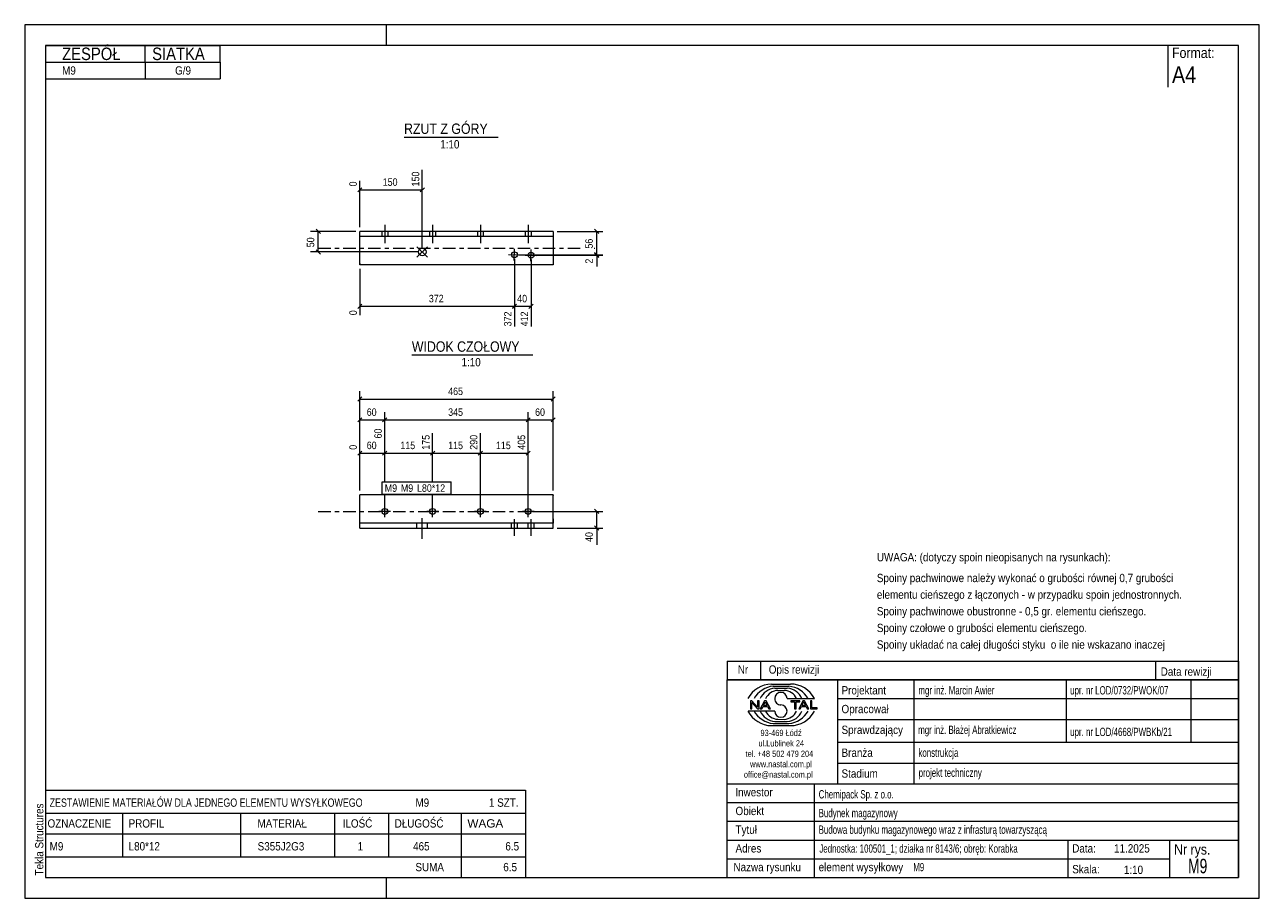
# Model space of a CAD drawing. Header units: millimetres. Extents: x 0 to 297, y 0 to 210.
import ezdxf

# ---------------------------------------------------------------- set-up
doc = ezdxf.new("R2010")
doc.units = ezdxf.units.MM
for name, pattern in [('XKITLINE00', [0]), ('XKITLINE01', [4, 1, -1, 1, -1]), ('XKITLINE03', [6, 3, -1, 1, -1])]:
    doc.linetypes.add(name, pattern=pattern)
for name, color, linetype, lineweight in [('Arkusz rysunku', 3, 'Continuous', 0), ('Element', 2, 'Continuous', 0), ('Inny typ obiektu', 7, 'Continuous', 0), ('Wymiar', 4, 'Continuous', 0), ('Znak elementu', 2, 'Continuous', 0), ('Śruba', 3, 'Continuous', 0)]:
    doc.layers.add(name, color=color, linetype=linetype, lineweight=lineweight)
doc.styles.add('ARIAL', font='ARIAL.TTF')

msp = doc.modelspace()

# ---------------------------------------------------------------- linework, layer by layer
at = {"layer": 'Arkusz rysunku', "linetype": 'XKITLINE00', "lineweight": 0}
for p, q in [((297, 210), (0, 210)), ((0, 210), (0, 0)), ((87, 205), (87, 210)), ((297, 0), (297, 210)), ((292, 205), (5, 205)), ((5, 205), (5, 5)), ((292, 5), (292, 205)), ((5, 5), (292, 5)), ((87, 0), (87, 5)), ((0, 0), (297, 0))]:
    msp.add_line(p, q, dxfattribs=at)
at = {"layer": 'Element', "linetype": 'XKITLINE00', "lineweight": 0}
for p, q in [((80.62, 152.35), (80.62, 160.31)), ((127.12, 160.31), (80.62, 160.31)), ((127.12, 159.11), (80.62, 159.11)), ((127.12, 160.31), (127.12, 152.31)), ((80.62, 152.31), (80.62, 152.35)), ((127.12, 152.31), (80.62, 152.31)), ((80.62, 89.01), (80.62, 97.01)), ((127.12, 97.01), (80.62, 97.01)), ((127.12, 96.97), (127.12, 97.01)), ((127.12, 96.97), (127.12, 96.86)), ((127.12, 89.01), (127.12, 96.86)), ((127.12, 90.21), (80.62, 90.21)), ((80.62, 89.01), (127.12, 89.01))]:
    msp.add_line(p, q, dxfattribs=at)
at = {"layer": 'Element', "linetype": 'XKITLINE03', "lineweight": 0}
for p, q in [((70.62, 156.31), (134.5, 156.31)), ((137.02, 156.31), (137.12, 156.31)), ((70.62, 93.01), (137.12, 93.01))]:
    msp.add_line(p, q, dxfattribs=at)
at = {"layer": 'Element', "linetype": 'XKITLINE01', "lineweight": 0}
for p, q in [((80.62, 152.62), (80.62, 152.35)), ((127.12, 97.01), (127.12, 96.97)), ((127.12, 91.21), (127.12, 89.71))]:
    msp.add_line(p, q, dxfattribs=at)
at = {"layer": 'Inny typ obiektu', "linetype": 'XKITLINE00', "lineweight": 0}
for p, q in [((5, 205), (47, 205)), ((5, 205), (5, 201)), ((29, 201), (29, 205)), ((47, 201), (47, 205)), ((275, 205), (275, 195)), ((5, 201), (47, 201)), ((5, 201), (5, 197)), ((29, 201), (29, 197)), ((47, 201), (47, 197)), ((5, 197), (47, 197)), ((91.26, 183), (113.86, 183)), ((93.14, 130.63), (122.22, 130.63)), ((169, 57), (169, 52.5)), ((169, 57), (292, 57)), ((177, 57), (177, 52.5)), ((272, 57), (272, 52.5)), ((292, 57), (292, 52.5)), ((292, 52.5), (169, 52.5)), ((169, 5), (169, 52.5)), ((169, 52.5), (292, 52.5)), ((179.62, 51.49), (184.23, 51.5)), ((180.07, 50.99), (183.86, 51)), ((180.46, 50.49), (183.45, 50.49)), ((195.5, 52.5), (195.5, 27.5)), ((214, 27.5), (214, 52.5)), ((250.5, 52.5), (250.5, 37.5)), ((280.5, 52.5), (280.5, 37.5)), ((292, 52.5), (292, 5)), ((181.2, 49.98), (182.73, 49.99)), ((183.42, 47.99), (189.98, 47.99)), ((195.5, 48), (292, 48)), ((180.43, 45.01), (174, 45.01)), ((174.93, 47.44), (174.57, 47.44)), ((174.57, 47.44), (174.57, 45.56)), ((174.57, 45.56), (174.9, 45.56)), ((174.9, 47.04), (176.29, 45.56)), ((174.9, 45.56), (174.9, 47.04)), ((176.31, 45.96), (174.93, 47.44)), ((176.29, 45.56), (176.65, 45.56)), ((176.65, 47.44), (176.31, 47.44)), ((176.31, 47.44), (176.31, 45.96)), ((176.65, 45.56), (176.65, 47.44)), ((177.96, 47.44), (176.94, 45.56)), ((176.94, 45.56), (177.31, 45.56)), ((177.31, 45.56), (177.61, 46.13)), ((177.61, 46.13), (178.71, 46.13)), ((177.71, 46.33), (178.14, 47.24)), ((178.6, 46.33), (177.71, 46.33)), ((178.33, 47.44), (177.96, 47.44)), ((178.14, 47.24), (178.6, 46.33)), ((179.41, 45.56), (178.33, 47.44)), ((178.71, 46.13), (179.02, 45.56)), ((179.02, 45.56), (179.41, 45.56)), ((186.43, 47.44), (184.34, 47.44)), ((184.34, 47.44), (184.34, 47.22)), ((184.34, 47.22), (185.21, 47.22)), ((185.21, 47.22), (185.21, 45.56)), ((185.21, 45.56), (185.56, 45.56)), ((185.56, 45.56), (185.56, 47.22)), ((185.56, 47.22), (186.43, 47.22)), ((187.21, 47.44), (186.2, 45.56)), ((186.2, 45.56), (186.57, 45.56)), ((186.43, 47.22), (186.43, 47.44)), ((186.57, 45.56), (186.86, 46.13)), ((186.86, 46.13), (187.96, 46.13)), ((186.96, 46.33), (187.39, 47.24)), ((187.86, 46.33), (186.96, 46.33)), ((187.59, 47.44), (187.21, 47.44)), ((187.4, 47.24), (187.39, 47.24)), ((187.4, 47.24), (187.86, 46.33)), ((188.67, 45.56), (187.59, 47.44)), ((187.96, 46.13), (188.27, 45.56)), ((188.27, 45.56), (188.67, 45.56)), ((189.36, 47.44), (189.01, 47.44)), ((189.01, 47.44), (189.01, 45.56)), ((189.01, 45.56), (190.66, 45.56)), ((189.36, 45.78), (189.36, 47.44)), ((190.66, 45.78), (189.36, 45.78)), ((190.66, 45.56), (190.66, 45.78)), ((180.07, 42.01), (183.86, 42)), ((180.46, 42.51), (183.45, 42.51)), ((181.2, 43.02), (182.73, 43.01)), ((195.5, 43), (292, 43)), ((179.62, 41.51), (184.23, 41.5)), ((195.5, 37.5), (292, 37.5)), ((195.5, 32.5), (292, 32.5)), ((169, 27.5), (292, 27.5)), ((190, 5), (190, 27.5)), ((5, 26), (5, 20.5)), ((5, 26), (120.5, 26)), ((120.5, 26), (120.5, 20.5)), ((169, 23), (292, 23)), ((5, 20.5), (5, 15.5)), ((5, 20.5), (120.5, 20.5)), ((23.5, 20.5), (23.5, 15.5)), ((52, 15.5), (52, 20.5)), ((74.5, 20.5), (74.5, 15.5)), ((87.5, 20.5), (87.5, 15.5)), ((105, 20.5), (105, 15.5)), ((120.5, 20.5), (120.5, 15.5)), ((169, 18.5), (292, 18.5)), ((5, 15.5), (120.5, 15.5)), ((5, 15.5), (5, 10)), ((23.5, 15.5), (23.5, 10)), ((52, 10), (52, 15.5)), ((74.5, 15.5), (74.5, 10)), ((87.5, 15.5), (87.5, 10)), ((105, 15.5), (105, 10)), ((120.5, 15.5), (120.5, 10)), ((169, 14), (292, 14)), ((251, 5), (251, 14)), ((275.5, 5), (275.5, 14)), ((5, 10), (5, 5)), ((5, 10), (120.5, 10)), ((105, 10), (105, 5)), ((120.5, 10), (120.5, 5)), ((169, 9.5), (275.5, 9.5)), ((5, 5), (120.5, 5)), ((169, 5), (292, 5))]:
    msp.add_line(p, q, dxfattribs=at)
for centre, radius, start, end in [((179.72, 45.08), 6.42, 90.8317, 153.0136), ((180.67, 45), 6.02, 95.7347, 150.2266), ((183.22, 46.41), 4.08, 22.7023, 86.7527), ((183.24, 44.98), 6.04, 29.8256, 84.1252), ((184.25, 45.07), 6.43, 27.0191, 90.199), ((180.7, 46.42), 4.07, 93.3428, 157.3393), ((181.33, 46.6), 3.38, 92.229, 155.8008), ((181.92, 47.99), 1.49, 0.0741, 179.9259), ((181.92, 47.99), 1.49, 179.9259, 270), ((182.59, 46.6), 3.39, 24.2351, 87.5913), ((179.72, 47.92), 6.42, 206.9864, 269.1683), ((180.67, 48), 6.02, 209.7734, 264.2653), ((180.7, 46.58), 4.07, 202.6607, 266.6572), ((181.33, 46.4), 3.38, 204.1992, 267.771), ((181.92, 45.01), 1.49, 180.0741, 359.9259), ((181.92, 45), 1.49, 0.0741, 90), ((182.59, 46.4), 3.39, 272.4087, 335.7649), ((183.22, 46.59), 4.08, 273.2473, 337.2977), ((183.24, 48.02), 6.04, 275.8748, 330.1744), ((184.25, 47.93), 6.43, 269.801, 332.9809)]:
    msp.add_arc(centre, radius, start, end, dxfattribs=at)
at = {"layer": 'Wymiar', "linetype": 'XKITLINE00', "lineweight": 0}
for p, q in [((80.62, 161.31), (80.62, 172.47)), ((95.64, 156.37), (95.64, 175.14)), ((81.13, 170.82), (80.11, 169.81)), ((80.62, 170.31), (95.64, 170.31)), ((96.15, 170.82), (95.13, 169.81)), ((70.11, 160.82), (71.13, 159.81)), ((137.11, 160.82), (138.13, 159.81)), ((79.62, 160.31), (68.76, 160.31)), ((70.62, 155.37), (70.62, 160.31)), ((128.12, 160.31), (139.06, 160.31)), ((137.62, 154.71), (137.62, 160.31)), ((94.64, 155.37), (68.76, 155.37)), ((70.11, 155.87), (71.13, 154.86)), ((118.82, 154.71), (139.06, 154.71)), ((118.82, 154.71), (139.06, 154.71)), ((122.82, 154.58), (139.06, 154.58)), ((137.11, 155.22), (138.13, 154.2)), ((137.11, 155.22), (138.13, 154.2)), ((137.11, 155.09), (138.13, 154.07)), ((137.62, 154.58), (137.62, 154.71)), ((137.62, 154.58), (137.62, 151.9)), ((137.62, 154.58), (137.62, 151.9)), ((117.82, 153.71), (117.82, 137.49)), ((117.82, 153.71), (117.82, 137.49)), ((121.82, 153.58), (121.82, 137.49)), ((80.62, 151.31), (80.62, 140.16)), ((81.13, 142.82), (80.11, 141.81)), ((118.33, 142.82), (117.31, 141.81)), ((118.33, 142.82), (117.36, 141.85)), ((122.33, 142.82), (121.31, 141.81)), ((80.62, 142.31), (117.82, 142.31)), ((117.82, 142.31), (121.82, 142.31)), ((80.62, 98.01), (80.62, 121.87)), ((127.12, 98.01), (127.12, 121.87)), ((81.13, 120.52), (80.11, 119.5)), ((80.62, 120.01), (127.12, 120.01)), ((127.63, 120.52), (126.61, 119.5)), ((80.62, 98.01), (80.62, 116.87)), ((86.62, 100.11), (86.62, 116.87)), ((86.62, 100.11), (86.62, 116.87)), ((121.12, 94.01), (121.12, 116.87)), ((121.12, 94.01), (121.12, 116.87)), ((127.12, 98.01), (127.12, 116.87)), ((81.13, 115.52), (80.11, 114.5)), ((80.62, 115.01), (86.62, 115.01)), ((87.13, 115.52), (86.11, 114.5)), ((87.13, 115.52), (86.11, 114.5)), ((86.62, 115.01), (121.12, 115.01)), ((86.62, 100.11), (86.62, 113.2)), ((86.62, 100.11), (86.62, 113.2)), ((121.63, 115.52), (120.61, 114.5)), ((121.63, 115.52), (120.61, 114.5)), ((121.12, 115.01), (127.12, 115.01)), ((127.63, 115.52), (126.61, 114.5)), ((98.12, 100.11), (98.12, 111.83)), ((98.12, 100.11), (98.12, 111.83)), ((109.62, 94.01), (109.62, 111.83)), ((109.62, 94.01), (109.62, 111.83)), ((121.12, 94.01), (121.12, 111.83)), ((81.13, 107.52), (80.11, 106.5)), ((80.62, 98.01), (80.62, 109.16)), ((80.62, 107.01), (86.62, 107.01)), ((87.13, 107.52), (86.11, 106.5)), ((87.13, 107.52), (86.11, 106.5)), ((86.62, 107.01), (98.12, 107.01)), ((98.63, 107.52), (97.61, 106.5)), ((98.63, 107.52), (97.61, 106.5)), ((98.12, 107.01), (109.62, 107.01)), ((110.13, 107.52), (109.11, 106.5)), ((110.13, 107.52), (109.11, 106.5)), ((109.62, 107.01), (121.12, 107.01)), ((121.63, 107.52), (120.61, 106.5)), ((86.62, 94.01), (86.62, 97.11)), ((86.62, 94.01), (86.62, 97.11)), ((86.62, 94.01), (86.62, 97.11)), ((86.62, 94.01), (86.62, 97.11)), ((98.12, 94.01), (98.12, 97.11)), ((98.12, 94.01), (98.12, 97.11)), ((122.12, 93.01), (139.06, 93.01)), ((137.11, 93.52), (138.13, 92.5)), ((137.62, 89.01), (137.62, 93.01)), ((137.11, 89.52), (138.13, 88.5)), ((128.12, 89.01), (139.06, 89.01)), ((137.62, 89.01), (137.62, 84.99)), ((137.62, 89.01), (137.62, 84.99))]:
    msp.add_line(p, q, dxfattribs=at)
at = {"layer": 'Znak elementu', "linetype": 'XKITLINE00', "lineweight": 0}
for p, q in [((86.02, 100.11), (102.58, 100.11)), ((86.02, 97.11), (86.02, 100.11)), ((102.58, 97.11), (102.58, 100.11)), ((86.02, 97.11), (102.58, 97.11))]:
    msp.add_line(p, q, dxfattribs=at)
at = {"layer": 'Śruba', "linetype": 'XKITLINE00', "lineweight": 0}
for p, q in [((86.62, 161.91), (86.62, 157.51)), ((98.12, 161.91), (98.12, 157.51)), ((109.62, 161.91), (109.62, 157.51)), ((121.12, 161.91), (121.12, 157.51)), ((85.92, 160.31), (85.92, 159.11)), ((87.32, 160.31), (87.32, 159.11)), ((97.42, 160.31), (97.42, 159.11)), ((98.82, 160.31), (98.82, 159.11)), ((108.92, 160.31), (108.92, 159.11)), ((110.32, 160.31), (110.32, 159.11)), ((120.42, 160.31), (120.42, 159.11)), ((121.82, 160.31), (121.82, 159.11)), ((94.37, 154.09), (96.91, 156.64)), ((94.37, 156.64), (96.91, 154.09)), ((116.42, 154.75), (119.22, 154.66)), ((117.77, 153.31), (117.86, 156.11)), ((120.42, 154.63), (123.22, 154.54)), ((121.77, 153.18), (121.86, 155.98)), ((88.02, 93.01), (85.22, 93.01)), ((86.62, 91.61), (86.62, 94.41)), ((99.52, 93.01), (96.72, 93.01)), ((98.12, 91.61), (98.12, 94.41)), ((111.02, 93.01), (108.22, 93.01)), ((109.62, 91.61), (109.62, 94.41)), ((122.52, 93.01), (119.72, 93.01)), ((121.12, 91.61), (121.12, 94.41)), ((94.37, 89.01), (94.37, 90.21)), ((95.64, 86.41), (95.64, 91.41)), ((96.91, 89.01), (96.91, 90.21)), ((117.1, 89.01), (117.1, 90.21)), ((117.82, 87.11), (117.82, 91.11)), ((118.54, 89.01), (118.54, 90.21)), ((121.09, 89.01), (121.09, 90.21)), ((121.82, 87.11), (121.82, 91.11)), ((122.54, 89.01), (122.54, 90.21))]:
    msp.add_line(p, q, dxfattribs=at)
for centre, radius in [((95.64, 155.37), 0.9), ((117.82, 154.71), 0.7), ((121.82, 154.58), 0.7), ((86.62, 93.01), 0.7), ((98.12, 93.01), 0.7), ((109.62, 93.01), 0.7), ((121.12, 93.01), 0.7)]:
    msp.add_circle(centre, radius, dxfattribs=at)

# ---------------------------------------------------------------- texts
at = {"layer": 'Arkusz rysunku', "style": 'ARIAL', "width": 0.85}
msp.add_text('Tekla Structures', height=2, rotation=90, dxfattribs=at).set_placement((4.5, 5.5))
at = {"layer": 'Inny typ obiektu', "style": 'ARIAL'}
for s, height, width, p in [('ZESPÓŁ', 3, 0.85, (9, 201.5)), ('SIATKA', 3, 0.85, (30.66, 201.5)), ('Format:', 2.5, 0.85, (276, 202)), ('M9', 2, 0.85, (9, 198)), ('G/9', 2, 0.85, (36.18, 198)), ('A4', 4, 0.85, (276, 196)), ('RZUT Z GÓRY', 2.5, 0.85, (91.26, 183.75)), ('1:10', 2, 0.85, (99.96, 180.25)), ('WIDOK CZOŁOWY', 2.5, 0.85, (93.14, 131.38)), ('1:10', 2, 0.85, (105.08, 127.88)), ('UWAGA: (dotyczy spoin nieopisanych na rysunkach):', 2, 0.85, (205, 81)), ('Spoiny pachwinowe należy wykonać o grubości równej 0,7 grubości', 2, 0.85, (205, 76)), ('elementu cieńszego z łączonych - w przypadku spoin jednostronnych.', 2, 0.85, (205, 72)), ('Spoiny pachwinowe obustronne - 0,5 gr. elementu cieńszego.', 2, 0.85, (205, 68)), ('Spoiny czołowe o grubości elementu cieńszego.', 2, 0.85, (205, 64)), ('Spoiny układać na całej długości styku  o ile nie wskazano inaczej', 2, 0.85, (205, 60)), ('Nr', 2, 0.85, (171.54, 54)), ('Opis rewizji', 2, 0.85, (179, 54)), ('Data rewizji', 2, 0.85, (273.28, 53.5)), ('Projektant', 2, 0.85, (196.5, 49)), ('mgr inż. Marcin Awier', 2, 0.68, (215, 49)), ('upr. nr LOD/0732/PWOK/07', 2, 0.68, (251.5, 49)), ('Opracował', 2, 0.85, (196.5, 44.5)), ('Sprawdzający', 2, 0.85, (196.5, 39.5)), ('mgr inż. Błażej Abratkiewicz', 2, 0.68, (214.94, 39.5)), ('93-469 Łódź', 1.5, 0.85, (177, 39)), ('upr. nr LOD/4668/PWBKb/21', 2, 0.68, (251.5, 39)), ('ul.Lublinek 24', 1.5, 0.85, (176.5, 36.5)), ('Branża', 2, 0.85, (196.5, 34)), ('konstrukcja', 2, 0.68, (215, 34)), ('tel. +48 502 479 204', 1.5, 0.85, (173.41, 34)), ('www.nastal.com.pl', 1.5, 0.85, (174.5, 31.5)), ('office@nastal.com.pl', 1.5, 0.85, (173, 29)), ('Stadium', 2, 0.85, (196.5, 29)), ('projekt techniczny', 2, 0.68, (215.04, 29.19)), ('ZESTAWIENIE MATERIAŁÓW DLA JEDNEGO ELEMENTU WYSYŁKOWEGO', 2, 0.765, (6, 22)), ('M9', 2, 0.85, (94, 22)), ('1', 2, 0.85, (111.69, 22)), (' SZT.', 2, 0.85, (113, 22)), ('Inwestor', 2, 0.85, (170.96, 24.5)), ('Chemipack Sp. z o.o.', 2, 0.68, (191, 24)), ('Obiekt', 2, 0.85, (171, 20)), ('Budynek magazynowy', 2, 0.68, (191, 19.5)), ('OZNACZENIE', 2, 0.85, (5.5, 17)), ('PROFIL', 2, 0.85, (25, 17)), ('MATERIAŁ', 2, 0.85, (56, 17)), ('ILOŚĆ', 2, 0.85, (76.5, 17)), ('DŁUGOŚĆ', 2, 0.85, (89, 17)), ('WAGA', 2, 1.008832, (106.5, 17)), ('Tytuł', 2, 0.85, (171, 15.5)), ('Budowa budynku magazynowego wraz z infrasturą towarzyszącą', 2, 0.68, (191, 15.5)), ('M9', 2, 0.85, (6, 11.5)), ('L80*12', 2, 0.85, (25, 11.5)), ('S355J2G3', 2, 0.85, (56.04, 11.5)), ('1', 2, 0.85, (80.09, 11.5)), ('465', 2, 0.85, (93.44, 11.5)), ('6.5', 2, 0.85, (115.63, 11.5)), ('Adres', 2, 0.85, (171, 11)), ('Jednostka: 100501_1; działka nr 8143/6; obręb: Korabka', 2, 0.68, (191.16, 10.96)), ('Data:', 2, 0.85, (252, 11)), ('11.2025', 2, 0.85, (262.06, 11)), ('Nr rys.', 2.5, 0.85, (276.5, 10.5)), ('M9', 3.5, 0.68, (279.87, 6)), ('SUMA', 2, 0.85, (94, 6.5)), ('6.5', 2, 0.85, (115.13, 6.5)), ('Nazwa rysunku', 2, 0.85, (170.5, 6.5)), ('element wysyłkowy', 2, 0.85, (191, 6.5)), ('M9', 2, 0.68, (213.75, 6.5)), ('Skala:', 2, 0.85, (252, 6)), ('1:10', 2, 0.85, (264.42, 5.85))]:
    msp.add_text(s, height=height, dxfattribs=dict(at, width=width)).set_placement(p)
at = {"layer": 'Wymiar', "style": 'ARIAL', "width": 0.85}
for s, p in [('150', (86.13, 171.27)), ('372', (97.22, 143.27)), ('40', (118.48, 143.27)), ('465', (101.87, 120.97)), ('60', (82.28, 115.97)), ('345', (101.87, 115.97)), ('60', (122.78, 115.97)), ('60', (82.28, 107.97)), ('115', (90.37, 107.97)), ('115', (101.87, 107.97)), ('115', (113.37, 107.97))]:
    msp.add_text(s, height=1.8, dxfattribs=at).set_placement(p)
for s, p in [('150', (94.92, 171.13)), ('0', (79.9, 171.13)), ('50', (69.66, 156.5)), ('56', (136.66, 156.18)), ('2', (136.66, 152.57)), ('0', (79.9, 140.16)), ('372', (117.1, 137.49)), ('412', (121.1, 137.49)), ('60', (85.9, 110.53)), ('175', (97.4, 107.83)), ('290', (108.9, 107.83)), ('405', (120.4, 107.83)), ('0', (79.9, 107.83)), ('40', (136.66, 85.66))]:
    msp.add_text(s, height=1.8, rotation=90.0002, dxfattribs=at).set_placement(p)
at = {"layer": 'Znak elementu', "style": 'ARIAL', "width": 0.85}
for s, p in [('M9', (86.62, 97.71)), ('M9', (90.49, 97.71)), ('L80*12', (94.37, 97.71))]:
    msp.add_text(s, height=1.8, dxfattribs=at).set_placement(p)

doc.saveas('drawing.dxf')
